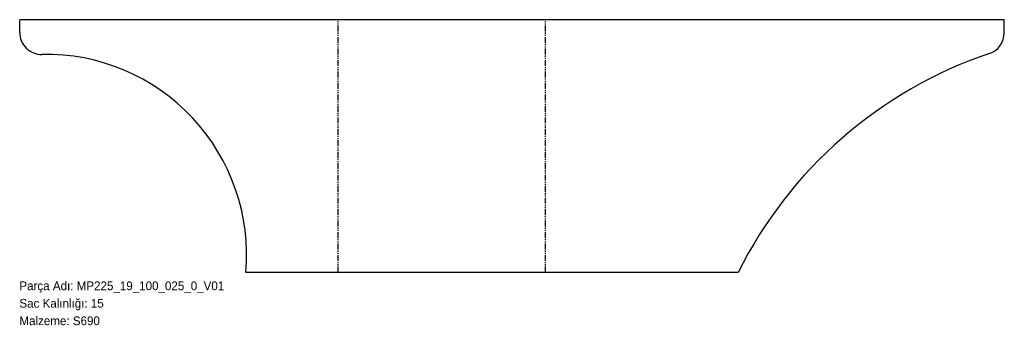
# Model space of a CAD drawing. Header units: millimetres. Extents: x 0 to 1351, y -72 to 347.
import ezdxf

# ---------------------------------------------------------------- set-up
doc = ezdxf.new("R2010")
doc.units = ezdxf.units.MM
for name, pattern in [('SLD-İki-Kısa-Kesik-Çizgili-Uzun-Kesik-Çizgi', [15.748, 8.128, -1.524, 1.524, -1.524, 1.524, -1.524]), ('SLD-Katı', [0]), ('SLD-Sürekli', [0])]:
    doc.linetypes.add(name, pattern=pattern)
doc.layers.add('METIN', color=96, linetype='SLD-Katı')
doc.styles.add('SLDTEXTSTYLE0', font='ARIAL.TTF', dxfattribs={"width": 0.948, "bigfont": 'bigfont'})
doc.styles.add('SLDTEXTSTYLE1', font='ARIAL.TTF', dxfattribs={"width": 0.948})

msp = doc.modelspace()

# ---------------------------------------------------------------- linework, layer by layer
at = {"color": 7, "linetype": 'SLD-Sürekli', "lineweight": 25}
for p, q in [((0.4, 329.7), (0.4, 347.4)), ((1350.9, 347.4), (0.4, 347.4)), ((1350.9, 329.3), (1350.9, 347.4)), ((985.9, 0.4), (310.4, 0.4))]:
    msp.add_line(p, q, dxfattribs=at)
at = {"color": 7, "linetype": 'SLD-İki-Kısa-Kesik-Çizgili-Uzun-Kesik-Çizgi'}
for p, q in [((437.4, 0.4), (437.4, 347.4)), ((721.7, 0.4), (721.7, 347.4))]:
    msp.add_line(p, q, dxfattribs=at)
at = {"color": 7, "linetype": 'SLD-Sürekli', "lineweight": 25}
for centre, radius, start, end in [((30.4, 329.7), 30, 180, 271.1427), ((1320.9, 329.3), 30, 288.6913, 0), ((36.5, 24.8), 275, 354.9143, 91.1427), ((1522.8, -267.4), 600, 108.6913, 153.486)]:
    msp.add_arc(centre, radius, start, end, dxfattribs=at)

# ---------------------------------------------------------------- texts
at = {"layer": 'METIN', "char_height": 12, "attachment_point": 1}
for s, insert, style in [('Parça Adı: MP225_19_100_025_0_V01', (0, -12), 'SLDTEXTSTYLE0'), ('Sac Kalınlığı: 15', (0, -36), 'SLDTEXTSTYLE0'), ('Malzeme: S690', (0, -60), 'SLDTEXTSTYLE1')]:
    msp.add_mtext(s, dxfattribs=dict(at, insert=insert, style=style))

doc.saveas('drawing.dxf')
